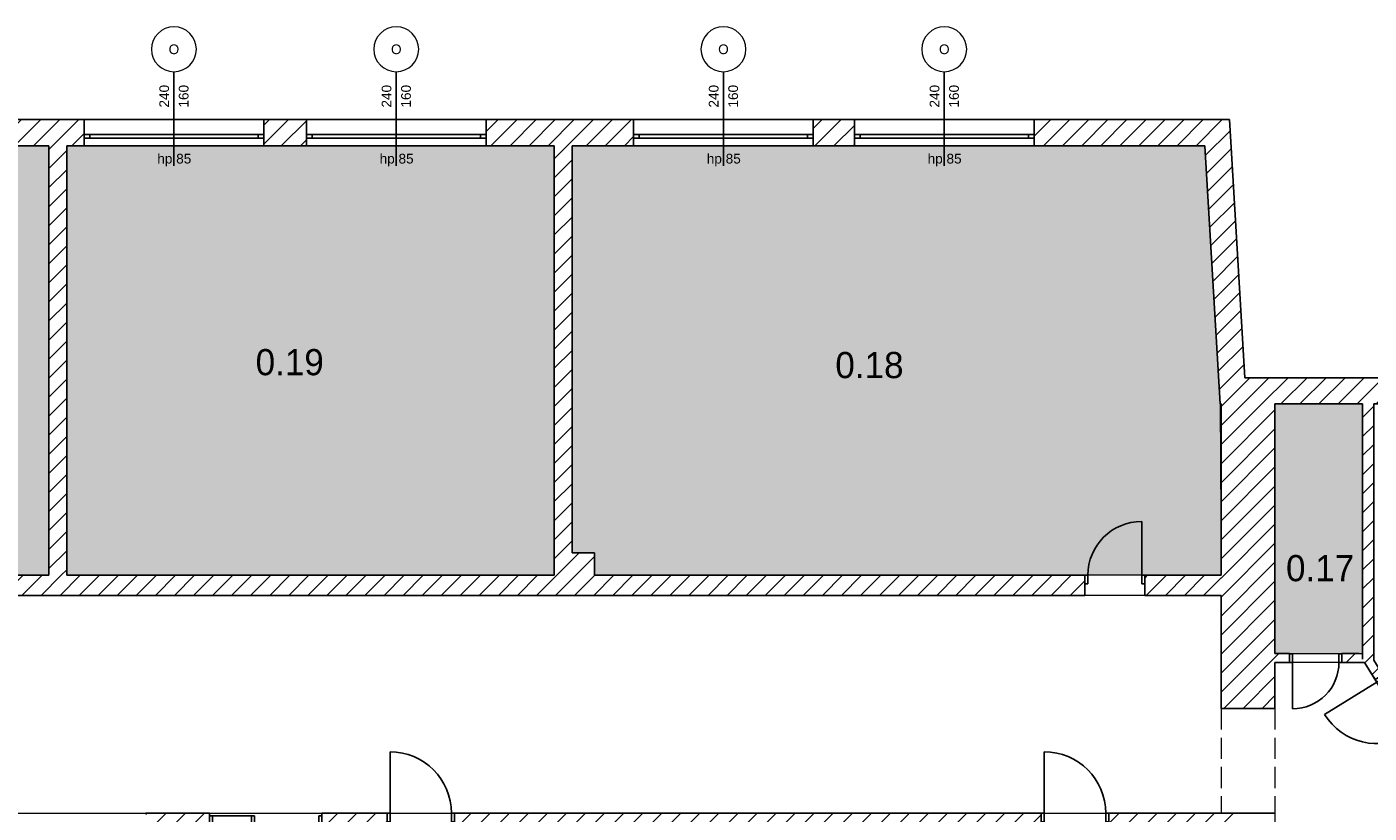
# Model space of a CAD drawing. Header units: millimetres. Extents: x -40063 to 512011, y 350190 to 687060.
# Tile 34 of 256: x 70586 to 88516, y 513112 to 523621. Entities that reach past the tile are written whole.
import ezdxf
from ezdxf.enums import TextEntityAlignment as Align

# ---------------------------------------------------------------- set-up
doc = ezdxf.new("R2010")
doc.units = ezdxf.units.MM
doc.linetypes.add('Krawędzie ukryte', pattern=[391.222223, 282.222223, -109])
doc.layers.get('0').update_dxf_attribs({"color": 8})
for name, color, linetype in [('2D - Ogólne', 8, 'Continuous'), ('Elementy Modelu - Strefy', 8, 'Continuous'), ('Konstrukcja - Ściany zew', 8, 'Continuous')]:
    doc.layers.add(name, color=color, linetype=linetype)
doc.styles.add('GENERATED_STYLE_1', font='arial.ttf')
doc.styles.add('GENERATED_STYLE_2', font='txt')
doc.styles.get("Standard").update_dxf_attribs({"font": 'arial.ttf'})
pattern_1 = [(45, (2007650.3, -1666877.53), (-127.279217, 127.279217), [])]

# ---------------------------------------------------------------- blocks, each defined once
blk = doc.blocks.new('korytarz_0.17_17', base_point=(4362609, -2046662))
at = {"layer": 'Elementy Modelu - Strefy', "linetype": 'Continuous', "lineweight": 0}
blk.add_hatch(color=255, dxfattribs=at).paths.add_polyline_path([(4362011, -2044468), (4362011, -2047802), (4363181, -2047802), (4363181, -2044468)])
at = {"linetype": 'Continuous', "lineweight": 0, "flags": 1}
for tag in ['ROOM_NAME', 'ROOM_NUMBER', 'ROOM_AREA', 'ROOM_PERIM', 'ROOM_WALLS_SURF', 'ROOM_DOORS_SURF', 'ROOM_WINDS_SURF', 'ROOM_BASELEV', 'ROOM_HEIGHT', 'ROOM_NET_AREA', 'ROOM_REDUCED_AREA', 'ROOM_CALC_AREA', 'ROOM_VOLUME']:
    blk.add_attdef(tag, text='', height=200, dxfattribs=at).set_placement((4362609, -2046719), align=Align.BOTTOM_LEFT)
at = {"layer": 'Elementy Modelu - Strefy', "color": 5, "lineweight": 13, "insert": (4362159, -2046487), "char_height": 350, "attachment_point": 1, "style": 'GENERATED_STYLE_2'}
blk.add_mtext('{0.17}', dxfattribs=at)
blk = doc.blocks.new('sala 11_0.18_18', base_point=(4356602, -2043948))
at = {"layer": 'Elementy Modelu - Strefy', "linetype": 'Continuous', "lineweight": 0}
blk.add_hatch(color=255, dxfattribs=at).paths.add_polyline_path([(4361291, -2046758), (4361281, -2044468), (4361073, -2041018), (4352623, -2041018), (4352623, -2046458), (4352923, -2046458), (4352923, -2046758)])
at = {"linetype": 'Continuous', "lineweight": 0, "flags": 1}
for tag in ['ROOM_NAME', 'ROOM_NUMBER', 'ROOM_AREA', 'ROOM_PERIM', 'ROOM_WALLS_SURF', 'ROOM_DOORS_SURF', 'ROOM_WINDS_SURF', 'ROOM_BASELEV', 'ROOM_HEIGHT', 'ROOM_NET_AREA', 'ROOM_REDUCED_AREA', 'ROOM_CALC_AREA', 'ROOM_VOLUME']:
    blk.add_attdef(tag, text='', height=200, dxfattribs=at).set_placement((4356602, -2044006), align=Align.BOTTOM_LEFT)
at = {"layer": 'Elementy Modelu - Strefy', "color": 5, "lineweight": 13, "insert": (4356139, -2043773), "char_height": 350, "attachment_point": 1, "style": 'GENERATED_STYLE_2'}
blk.add_mtext('{0.18}', dxfattribs=at)
blk = doc.blocks.new('sala 12_0.19_19', base_point=(4348849, -2043910))
at = {"layer": 'Elementy Modelu - Strefy', "linetype": 'Continuous', "lineweight": 0}
blk.add_hatch(color=255, dxfattribs=at).paths.add_polyline_path([(4352383, -2046758), (4352383, -2041018), (4345873, -2041018), (4345873, -2046758)])
at = {"linetype": 'Continuous', "lineweight": 0, "flags": 1}
for tag in ['ROOM_NAME', 'ROOM_NUMBER', 'ROOM_AREA', 'ROOM_PERIM', 'ROOM_WALLS_SURF', 'ROOM_DOORS_SURF', 'ROOM_WINDS_SURF', 'ROOM_BASELEV', 'ROOM_HEIGHT', 'ROOM_NET_AREA', 'ROOM_REDUCED_AREA', 'ROOM_CALC_AREA', 'ROOM_VOLUME']:
    blk.add_attdef(tag, text='', height=200, dxfattribs=at).set_placement((4348849, -2043967), align=Align.BOTTOM_LEFT)
at = {"layer": 'Elementy Modelu - Strefy', "color": 5, "lineweight": 13, "insert": (4348395, -2043735), "char_height": 350, "attachment_point": 1, "style": 'GENERATED_STYLE_2'}
blk.add_mtext('{0.19}', dxfattribs=at)
blk = doc.blocks.new('sala 13_0.20_20', base_point=(4342387, -2043910))
at = {"layer": 'Elementy Modelu - Strefy', "linetype": 'Continuous', "lineweight": 0}
blk.add_hatch(color=255, dxfattribs=at).paths.add_polyline_path([(4345633, -2046758), (4345633, -2041018), (4339103, -2041018), (4339103, -2046758)])
at = {"linetype": 'Continuous', "lineweight": 0, "flags": 1}
for tag in ['ROOM_NAME', 'ROOM_NUMBER', 'ROOM_AREA', 'ROOM_PERIM', 'ROOM_WALLS_SURF', 'ROOM_DOORS_SURF', 'ROOM_WINDS_SURF', 'ROOM_BASELEV', 'ROOM_HEIGHT', 'ROOM_NET_AREA', 'ROOM_REDUCED_AREA', 'ROOM_CALC_AREA', 'ROOM_VOLUME']:
    blk.add_attdef(tag, text='', height=200, dxfattribs=at).set_placement((4342387, -2043967), align=Align.BOTTOM_LEFT)
at = {"layer": 'Elementy Modelu - Strefy', "color": 5, "lineweight": 13, "insert": (4341870, -2043735), "char_height": 350, "attachment_point": 1, "style": 'GENERATED_STYLE_2'}
blk.add_mtext('{0.20}', dxfattribs=at)
blk = doc.blocks.new('Drzwi 16_26')
at = {"layer": 'Konstrukcja - Ściany zew', "linetype": 'Continuous'}
for p, q in [((310, 0), (310, 620)), ((-350, 0), (-387, 0)), ((-310, 0), (-350, 0)), ((-350, 0), (-350, -115)), ((-350, 0), (-350, -115)), ((-310, -115), (-310, 0)), ((350, 0), (310, 0)), ((310, 0), (310, -115)), ((350, -115), (350, 0)), ((350, 0), (350, -115)), ((350, 0), (387, 0)), ((-350, -120), (-387, -120)), ((-350, -115), (-310, -115)), ((-350, -115), (-350, -120)), ((310, -115), (350, -115)), ((350, -115), (350, -120)), ((350, -120), (387, -120))]:
    blk.add_line(p, q, dxfattribs=at)
blk.add_arc((310, 0), 620, 90, 180, dxfattribs=at)
blk = doc.blocks.new('Ściana_84', base_point=(4363208, -2047922))
at = {"layer": 'Konstrukcja - Ściany zew', "linetype": 'Continuous'}
h = blk.add_hatch(dxfattribs=at)
h.set_pattern_fill('Bloczki_ceramiczne', color=256, style=0, pattern_type=2)
h.set_pattern_definition(pattern_1)
h.paths.add_polyline_path([(4362011, -2047802), (4362011, -2047922), (4362206, -2047922), (4362206, -2047807), (4362206, -2047802)])
h = blk.add_hatch(dxfattribs=at)
h.set_pattern_fill('Bloczki_ceramiczne', color=256, style=0, pattern_type=2)
h.set_pattern_definition(pattern_1)
h.paths.add_polyline_path([(4363134, -2047802), (4362906, -2047802), (4362906, -2047807), (4362906, -2047922), (4363208, -2047922)])
for p, q in [((4362206, -2047802), (4362169, -2047802)), ((4362206, -2047922), (4362169, -2047922)), ((4362206, -2047807), (4362206, -2047802)), ((4362206, -2047922), (4362206, -2047807)), ((4362906, -2047802), (4362943, -2047802)), ((4362906, -2047807), (4362906, -2047802)), ((4362906, -2047922), (4362906, -2047807)), ((4362906, -2047922), (4362943, -2047922))]:
    blk.add_line(p, q, dxfattribs=at)
at = {"layer": 'Konstrukcja - Ściany zew', "linetype": 'Continuous', "flags": 128}
for points in [[(4362206, -2047802), (4362011, -2047802)], [(4362011, -2047922), (4362206, -2047922)], [(4363134, -2047802), (4362906, -2047802)], [(4362906, -2047922), (4363208, -2047922)]]:
    blk.add_lwpolyline(points, dxfattribs=at)
at = {"layer": 'Konstrukcja - Ściany zew', "linetype": 'Continuous', "zscale": 1000, "rotation": 180}
blk.add_blockref('Drzwi 16_26', (4362556, -2047922), dxfattribs=at)
blk = doc.blocks.new('Okno 16_19')
at = {"layer": 'Konstrukcja - Ściany zew', "color": 7, "linetype": 'Continuous'}
for p, q in [((-1375, 200), (1375, 200)), ((-1300, 0), (-1375, 0)), ((-1375, 0), (-1375, -50)), ((-1300, -50), (-1300, 0)), ((1300, 0), (-1300, 0)), ((1375, 0), (1300, 0)), ((1300, 0), (1300, -50)), ((1375, 0), (1375, -50)), ((-1375, -50), (-1300, -50)), ((-1375, -150), (1375, -150)), ((-1300, -50), (1300, -50)), ((1300, -50), (1375, -50))]:
    blk.add_line(p, q, dxfattribs=at)
blk = doc.blocks.new('Znacznik O 16_79')
at = {"layer": 'Konstrukcja - Ściany zew', "linetype": 'Continuous'}
blk.add_line((0, -990), (0, 268), dxfattribs=at)
at = {"layer": 'Konstrukcja - Ściany zew', "color": 251, "linetype": 'Continuous', "lineweight": 13}
for start, end in [(0, 180), (180, 0)]:
    blk.add_arc((0, -1290), 300, start, end, dxfattribs=at)
at = {"layer": 'Konstrukcja - Ściany zew', "char_height": 130, "attachment_point": 7, "style": 'GENERATED_STYLE_1'}
for s, insert, rotation in [('{hp 85}', (222, 276), 180), ('{190}', (-197, -511), 270), ('{275}', (63, -511), 270), ('{O}', (70, -1223), 180)]:
    blk.add_mtext(s, dxfattribs=dict(at, insert=insert, rotation=rotation))
blk = doc.blocks.new('Znacznik O 16_80')
at = {"layer": 'Konstrukcja - Ściany zew', "linetype": 'Continuous'}
blk.add_line((0, -990), (0, 268), dxfattribs=at)
at = {"layer": 'Konstrukcja - Ściany zew', "color": 251, "linetype": 'Continuous', "lineweight": 13}
for start, end in [(0, 180), (180, 0)]:
    blk.add_arc((0, -1290), 300, start, end, dxfattribs=at)
at = {"layer": 'Konstrukcja - Ściany zew', "char_height": 130, "attachment_point": 7, "style": 'GENERATED_STYLE_1'}
for s, insert, rotation in [('{hp 85}', (222, 276), 180), ('{190}', (-197, -511), 270), ('{275}', (63, -511), 270), ('{O}', (70, -1223), 180)]:
    blk.add_mtext(s, dxfattribs=dict(at, insert=insert, rotation=rotation))
blk = doc.blocks.new('Ściana_85', base_point=(4371011, -2044468))
at = {"layer": 'Konstrukcja - Ściany zew', "linetype": 'Continuous'}
h = blk.add_hatch(dxfattribs=at)
h.set_pattern_fill('Bloczki_ceramiczne', color=256, style=0, pattern_type=2)
h.set_pattern_definition(pattern_1)
h.paths.add_polyline_path([(4361281, -2044468), (4364371, -2044468), (4364371, -2044368), (4364371, -2044318), (4364371, -2044118), (4361610, -2044118)])
h = blk.add_hatch(dxfattribs=at)
h.set_pattern_fill('Bloczki_ceramiczne', color=256, style=0, pattern_type=2)
h.set_pattern_definition(pattern_1)
h.paths.add_polyline_path([(4367121, -2044318), (4367121, -2044368), (4367121, -2044468), (4367531, -2044468), (4367531, -2044368), (4367531, -2044318), (4367531, -2044118), (4367121, -2044118)])
h = blk.add_hatch(dxfattribs=at)
h.set_pattern_fill('Bloczki_ceramiczne', color=256, style=0, pattern_type=2)
h.set_pattern_definition(pattern_1)
h.paths.add_polyline_path([(4370281, -2044118), (4370281, -2044318), (4370281, -2044368), (4370281, -2044468), (4371011, -2044468), (4371361, -2044118)])
for p, q in [((4364371, -2044118), (4364371, -2044318)), ((4367121, -2044118), (4367121, -2044318)), ((4367531, -2044118), (4367531, -2044318)), ((4370281, -2044118), (4370281, -2044318)), ((4364371, -2044318), (4364371, -2044368)), ((4364371, -2044368), (4364371, -2044468)), ((4367121, -2044318), (4367121, -2044368)), ((4367121, -2044368), (4367121, -2044468)), ((4367531, -2044318), (4367531, -2044368)), ((4367531, -2044368), (4367531, -2044468)), ((4370281, -2044318), (4370281, -2044368)), ((4370281, -2044368), (4370281, -2044468))]:
    blk.add_line(p, q, dxfattribs=at)
at = {"layer": 'Konstrukcja - Ściany zew', "linetype": 'Continuous', "flags": 128}
for points in [[(4364371, -2044118), (4361610, -2044118)], [(4367531, -2044118), (4367121, -2044118)], [(4371361, -2044118), (4370281, -2044118)], [(4361281, -2044468), (4361291, -2044468)], [(4362011, -2044468), (4363181, -2044468)], [(4363331, -2044468), (4364371, -2044468)], [(4367121, -2044468), (4367531, -2044468)], [(4370281, -2044468), (4371011, -2044468)]]:
    blk.add_lwpolyline(points, dxfattribs=at)
at = {"layer": 'Konstrukcja - Ściany zew', "rotation": 180}
for name, p in [('Znacznik O 16_80', (4365746, -2044468)), ('Znacznik O 16_79', (4368906, -2044468))]:
    blk.add_blockref(name, p, dxfattribs=at)
at = {"layer": 'Konstrukcja - Ściany zew', "color": 7, "linetype": 'Continuous', "xscale": -1, "zscale": 1000}
for p in [(4365746, -2044318), (4368906, -2044318)]:
    blk.add_blockref('Okno 16_19', p, dxfattribs=at)
blk = doc.blocks.new('Ściana_86', base_point=(4363181, -2047879))
at = {"layer": 'Konstrukcja - Ściany zew', "linetype": 'Continuous'}
h = blk.add_hatch(dxfattribs=at)
h.set_pattern_fill('Bloczki_ceramiczne', color=256, style=0, pattern_type=2)
h.set_pattern_definition(pattern_1)
h.paths.add_polyline_path([(4363331, -2047893), (4363331, -2044468), (4363181, -2044468), (4363181, -2047879)])
at = {"layer": 'Konstrukcja - Ściany zew', "linetype": 'Continuous', "flags": 128}
for points in [[(4363181, -2044468), (4363181, -2047879)], [(4363331, -2047893), (4363331, -2044468)]]:
    blk.add_lwpolyline(points, dxfattribs=at)
blk = doc.blocks.new('Drzwi 16_27')
at = {"layer": 'Konstrukcja - Ściany zew', "linetype": 'Continuous'}
for p, q in [((410, 0), (410, 820)), ((-450, 0), (-487, 0)), ((-410, 0), (-450, 0)), ((-450, 0), (-450, -115)), ((-450, 0), (-450, -115)), ((-410, -115), (-410, 0)), ((450, 0), (410, 0)), ((410, 0), (410, -115)), ((450, -115), (450, 0)), ((450, 0), (450, -115)), ((450, 0), (487, 0)), ((-450, -120), (-487, -120)), ((-450, -115), (-410, -115)), ((-450, -115), (-450, -120)), ((410, -115), (450, -115)), ((450, -115), (450, -120)), ((450, -120), (487, -120))]:
    blk.add_line(p, q, dxfattribs=at)
blk.add_arc((410, 0), 820, 90, 180, dxfattribs=at)
blk = doc.blocks.new('Ściana_87', base_point=(4364351, -2049772))
at = {"layer": 'Konstrukcja - Ściany zew', "linetype": 'Continuous'}
h = blk.add_hatch(dxfattribs=at)
h.set_pattern_fill('Bloczki_ceramiczne', color=256, style=0, pattern_type=2)
h.set_pattern_definition(pattern_1)
h.paths.add_polyline_path([(4363181, -2047879), (4363350, -2048152), (4363447, -2048091), (4363452, -2048089), (4363331, -2047893)])
h = blk.add_hatch(dxfattribs=at)
h.set_pattern_fill('Bloczki_ceramiczne', color=256, style=0, pattern_type=2)
h.set_pattern_definition(pattern_1)
h.paths.add_polyline_path([(4363823, -2048918), (4364351, -2049772), (4364189, -2049282), (4363925, -2048854), (4363920, -2048857)])
for p, q in [((4363350, -2048152), (4363330, -2048120)), ((4363350, -2048152), (4363447, -2048091)), ((4363452, -2048089), (4363432, -2048057)), ((4363447, -2048091), (4363452, -2048089)), ((4363823, -2048918), (4363920, -2048857)), ((4363920, -2048857), (4363925, -2048854)), ((4363925, -2048854), (4363944, -2048886)), ((4363823, -2048918), (4363842, -2048949))]:
    blk.add_line(p, q, dxfattribs=at)
at = {"layer": 'Konstrukcja - Ściany zew', "linetype": 'Continuous', "flags": 128}
for points in [[(4363208, -2047922), (4363350, -2048152)], [(4363452, -2048089), (4363331, -2047893)], [(4364189, -2049282), (4363925, -2048854)], [(4363823, -2048918), (4364351, -2049772)]]:
    blk.add_lwpolyline(points, dxfattribs=at)
at = {"layer": 'Konstrukcja - Ściany zew', "linetype": 'Continuous', "zscale": 1000, "rotation": 121.7125078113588}
blk.add_blockref('Drzwi 16_27', (4363586, -2048535), dxfattribs=at)
blk = doc.blocks.new('Ściana_88', base_point=(4361281, -2044468))
at = {"layer": 'Konstrukcja - Ściany zew', "linetype": 'Continuous'}
h = blk.add_hatch(dxfattribs=at)
h.set_pattern_fill('Bloczki_ceramiczne', color=256, style=0, pattern_type=2)
h.set_pattern_definition(pattern_1)
h.paths.add_polyline_path([(4361610, -2044118), (4361403, -2040668), (4361073, -2041018), (4361281, -2044468)])
at = {"layer": 'Konstrukcja - Ściany zew', "linetype": 'Continuous', "flags": 128}
for points in [[(4361610, -2044118), (4361403, -2040668)], [(4361073, -2041018), (4361281, -2044468)]]:
    blk.add_lwpolyline(points, dxfattribs=at)
blk = doc.blocks.new('Okno 16_20')
at = {"layer": 'Konstrukcja - Ściany zew', "linetype": 'Continuous'}
for p, q in [((-1200.01175, 200), (1200.01175, 200)), ((-1125.01175, 0), (-1200.01175, 0)), ((-1200.01175, 0), (-1200.01175, -50)), ((-1125.01175, -50), (-1125.01175, 0)), ((1125.01175, 0), (-1125.01175, 0)), ((1200.01175, 0), (1125.01175, 0)), ((1125.01175, 0), (1125.01175, -50)), ((1200.01175, 0), (1200.01175, -50)), ((-1200.01175, -50), (-1125.01175, -50)), ((-1200.01175, -150), (1200.01175, -150)), ((-1125.01175, -50), (1125.01175, -50)), ((1125.01175, -50), (1200.01175, -50))]:
    blk.add_line(p, q, dxfattribs=at)
blk = doc.blocks.new('Znacznik O 16_73')
at = {"layer": 'Konstrukcja - Ściany zew', "linetype": 'Continuous'}
blk.add_line((0, -990), (0, 268), dxfattribs=at)
at = {"layer": 'Konstrukcja - Ściany zew', "color": 251, "linetype": 'Continuous', "lineweight": 13}
for start, end in [(0, 180), (180, 0)]:
    blk.add_arc((0, -1290), 300, start, end, dxfattribs=at)
at = {"layer": 'Konstrukcja - Ściany zew', "char_height": 130, "attachment_point": 7, "style": 'GENERATED_STYLE_1'}
for s, insert, rotation in [('{hp 85}', (222, 276), 180), ('{160}', (-197, -511), 270), ('{240}', (63, -511), 270), ('{O}', (70, -1223), 180)]:
    blk.add_mtext(s, dxfattribs=dict(at, insert=insert, rotation=rotation))
blk = doc.blocks.new('Znacznik O 16_74')
at = {"layer": 'Konstrukcja - Ściany zew', "linetype": 'Continuous'}
blk.add_line((0, -990), (0, 268), dxfattribs=at)
at = {"layer": 'Konstrukcja - Ściany zew', "color": 251, "linetype": 'Continuous', "lineweight": 13}
for start, end in [(0, 180), (180, 0)]:
    blk.add_arc((0, -1290), 300, start, end, dxfattribs=at)
at = {"layer": 'Konstrukcja - Ściany zew', "char_height": 130, "attachment_point": 7, "style": 'GENERATED_STYLE_1'}
for s, insert, rotation in [('{hp 85}', (222, 276), 180), ('{160}', (-197, -511), 270), ('{240}', (63, -511), 270), ('{O}', (70, -1223), 180)]:
    blk.add_mtext(s, dxfattribs=dict(at, insert=insert, rotation=rotation))
blk = doc.blocks.new('Znacznik O 16_75')
at = {"layer": 'Konstrukcja - Ściany zew', "linetype": 'Continuous'}
blk.add_line((0, -990), (0, 268), dxfattribs=at)
at = {"layer": 'Konstrukcja - Ściany zew', "color": 251, "linetype": 'Continuous', "lineweight": 13}
for start, end in [(0, 180), (180, 0)]:
    blk.add_arc((0, -1290), 300, start, end, dxfattribs=at)
at = {"layer": 'Konstrukcja - Ściany zew', "char_height": 130, "attachment_point": 7, "style": 'GENERATED_STYLE_1'}
for s, insert, rotation in [('{hp 85}', (222, 276), 180), ('{160}', (-197, -511), 270), ('{240}', (63, -511), 270), ('{O}', (70, -1223), 180)]:
    blk.add_mtext(s, dxfattribs=dict(at, insert=insert, rotation=rotation))
blk = doc.blocks.new('Znacznik O 16_76')
at = {"layer": 'Konstrukcja - Ściany zew', "linetype": 'Continuous'}
blk.add_line((0, -990), (0, 268), dxfattribs=at)
at = {"layer": 'Konstrukcja - Ściany zew', "color": 251, "linetype": 'Continuous', "lineweight": 13}
for start, end in [(0, 180), (180, 0)]:
    blk.add_arc((0, -1290), 300, start, end, dxfattribs=at)
at = {"layer": 'Konstrukcja - Ściany zew', "char_height": 130, "attachment_point": 7, "style": 'GENERATED_STYLE_1'}
for s, insert, rotation in [('{hp 85}', (222, 276), 180), ('{160}', (-197, -511), 270), ('{240}', (63, -511), 270), ('{O}', (70, -1223), 180)]:
    blk.add_mtext(s, dxfattribs=dict(at, insert=insert, rotation=rotation))
blk = doc.blocks.new('Ściana_89', base_point=(4361073, -2041018))
at = {"layer": 'Konstrukcja - Ściany zew', "linetype": 'Continuous'}
h = blk.add_hatch(dxfattribs=at)
h.set_pattern_fill('Bloczki_ceramiczne', color=256, style=0, pattern_type=2)
h.set_pattern_definition(pattern_1)
h.paths.add_polyline_path([(4344754, -2040868), (4344754, -2040918), (4344754, -2041018), (4346103, -2041018), (4346103, -2040918), (4346103, -2040868), (4346103, -2040668), (4344754, -2040668)])
h = blk.add_hatch(dxfattribs=at)
h.set_pattern_fill('Bloczki_ceramiczne', color=256, style=0, pattern_type=2)
h.set_pattern_definition(pattern_1)
h.paths.add_polyline_path([(4348503, -2040868), (4348503, -2040918), (4348503, -2041018), (4349073, -2041018), (4349073, -2040918), (4349073, -2040868), (4349073, -2040668), (4348503, -2040668)])
h = blk.add_hatch(dxfattribs=at)
h.set_pattern_fill('Bloczki_ceramiczne', color=256, style=0, pattern_type=2)
h.set_pattern_definition(pattern_1)
h.paths.add_polyline_path([(4351473, -2040868), (4351473, -2040918), (4351473, -2041018), (4353443, -2041018), (4353443, -2040918), (4353443, -2040868), (4353443, -2040668), (4351473, -2040668)])
h = blk.add_hatch(dxfattribs=at)
h.set_pattern_fill('Bloczki_ceramiczne', color=256, style=0, pattern_type=2)
h.set_pattern_definition(pattern_1)
h.paths.add_polyline_path([(4355843, -2040868), (4355843, -2040918), (4355843, -2041018), (4356393, -2041018), (4356393, -2040918), (4356393, -2040868), (4356393, -2040668), (4355843, -2040668)])
h = blk.add_hatch(dxfattribs=at)
h.set_pattern_fill('Bloczki_ceramiczne', color=256, style=0, pattern_type=2)
h.set_pattern_definition(pattern_1)
h.paths.add_polyline_path([(4361403, -2040668), (4358793, -2040668), (4358793, -2040868), (4358793, -2040918), (4358793, -2041018), (4361073, -2041018)])
for p, q in [((4346103, -2040668), (4346103, -2040868)), ((4348503, -2040668), (4348503, -2040868)), ((4349073, -2040668), (4349073, -2040868)), ((4351473, -2040668), (4351473, -2040868)), ((4353443, -2040668), (4353443, -2040868)), ((4355843, -2040668), (4355843, -2040868)), ((4356393, -2040668), (4356393, -2040868)), ((4358793, -2040668), (4358793, -2040868)), ((4346103, -2040868), (4346103, -2040918)), ((4346103, -2040918), (4346103, -2041018)), ((4348503, -2040868), (4348503, -2040918)), ((4348503, -2040918), (4348503, -2041018)), ((4349073, -2040868), (4349073, -2040918)), ((4349073, -2040918), (4349073, -2041018)), ((4351473, -2040868), (4351473, -2040918)), ((4351473, -2040918), (4351473, -2041018)), ((4353443, -2040868), (4353443, -2040918)), ((4353443, -2040918), (4353443, -2041018)), ((4355843, -2040868), (4355843, -2040918)), ((4355843, -2040918), (4355843, -2041018)), ((4356393, -2040868), (4356393, -2040918)), ((4356393, -2040918), (4356393, -2041018)), ((4358793, -2040868), (4358793, -2040918)), ((4358793, -2040918), (4358793, -2041018))]:
    blk.add_line(p, q, dxfattribs=at)
at = {"layer": 'Konstrukcja - Ściany zew', "linetype": 'Continuous', "flags": 128}
for points in [[(4346103, -2040668), (4344754, -2040668)], [(4349073, -2040668), (4348503, -2040668)], [(4353443, -2040668), (4351473, -2040668)], [(4356393, -2040668), (4355843, -2040668)], [(4361403, -2040668), (4358793, -2040668)], [(4344754, -2041018), (4345633, -2041018)], [(4345873, -2041018), (4346103, -2041018)], [(4348503, -2041018), (4349073, -2041018)], [(4351473, -2041018), (4352383, -2041018)], [(4352623, -2041018), (4353443, -2041018)], [(4355843, -2041018), (4356393, -2041018)], [(4358793, -2041018), (4361073, -2041018)]]:
    blk.add_lwpolyline(points, dxfattribs=at)
at = {"layer": 'Konstrukcja - Ściany zew', "rotation": 180}
for name, p in [('Znacznik O 16_76', (4347303, -2041018)), ('Znacznik O 16_75', (4350273, -2041018)), ('Znacznik O 16_74', (4354643, -2041018)), ('Znacznik O 16_73', (4357593, -2041018))]:
    blk.add_blockref(name, p, dxfattribs=at)
at = {"layer": 'Konstrukcja - Ściany zew', "linetype": 'Continuous', "zscale": 1000}
for p in [(4347303, -2040868), (4350273, -2040868), (4354643, -2040868), (4357593, -2040868)]:
    blk.add_blockref('Okno 16_20', p, dxfattribs=at)
blk = doc.blocks.new('Prosty otwór drzwiowy_4')
at = {"layer": 'Konstrukcja - Ściany zew', "linetype": 'Continuous'}
for p, q in [((-700, 0), (-700, 200)), ((700, 0), (700, 200)), ((-700, 0), (-700, -520)), ((700, 0), (700, -520))]:
    blk.add_line(p, q, dxfattribs=at)
blk = doc.blocks.new('Ściana_109', base_point=(4362011, -2049937))
at = {"layer": 'Konstrukcja - Ściany zew', "linetype": 'Continuous'}
h = blk.add_hatch(dxfattribs=at)
h.set_pattern_fill('Bloczki_ceramiczne', color=256, style=0, pattern_type=2)
h.set_pattern_definition(pattern_1)
h.paths.add_polyline_path([(4361291, -2048537), (4362011, -2048537), (4362011, -2044468), (4361291, -2044468)])
at = {"layer": 'Konstrukcja - Ściany zew', "linetype": 'Continuous', "flags": 128}
for points in [[(4361291, -2044468), (4361291, -2046758)], [(4362011, -2047802), (4362011, -2044468)], [(4361291, -2047028), (4361291, -2048537)], [(4362011, -2048537), (4362011, -2047922)]]:
    blk.add_lwpolyline(points, dxfattribs=at)
at = {"layer": 'Konstrukcja - Ściany zew', "linetype": 'Continuous', "zscale": 1000, "rotation": 90}
blk.add_blockref('Prosty otwór drzwiowy_4', (4361491, -2049237), dxfattribs=at)
blk = doc.blocks.new('Ściana_110', base_point=(4352383, -2046458))
at = {"layer": 'Konstrukcja - Ściany zew', "linetype": 'Continuous'}
h = blk.add_hatch(dxfattribs=at)
h.set_pattern_fill('Bloczki_ceramiczne', color=256, style=0, pattern_type=2)
h.set_pattern_definition(pattern_1)
h.paths.add_polyline_path([(4352623, -2046458), (4352623, -2041018), (4352383, -2041018), (4352383, -2046458)])
at = {"layer": 'Konstrukcja - Ściany zew', "linetype": 'Continuous', "flags": 128}
for points in [[(4352383, -2041018), (4352383, -2046458)], [(4352623, -2046458), (4352623, -2041018)]]:
    blk.add_lwpolyline(points, dxfattribs=at)
blk = doc.blocks.new('Drzwi 16_35')
at = {"layer": 'Konstrukcja - Ściany zew', "linetype": 'Continuous'}
for p, q in [((360, 0), (360, 720)), ((-400, 0), (-437, 0)), ((-360, 0), (-400, 0)), ((-400, 0), (-400, -115)), ((-400, 0), (-400, -115)), ((-360, -115), (-360, 0)), ((400, 0), (360, 0)), ((360, 0), (360, -115)), ((400, -115), (400, 0)), ((400, 0), (400, -115)), ((400, 0), (437, 0)), ((-400, -115), (-360, -115)), ((-400, -115), (-400, -270)), ((360, -115), (400, -115)), ((400, -115), (400, -270)), ((-400, -270), (-437, -270)), ((400, -270), (437, -270))]:
    blk.add_line(p, q, dxfattribs=at)
blk.add_arc((360, 0), 720, 90, 180, dxfattribs=at)
blk = doc.blocks.new('Ściana_111', base_point=(4338813, -2046758))
at = {"layer": 'Konstrukcja - Ściany zew', "linetype": 'Continuous'}
h = blk.add_hatch(dxfattribs=at)
h.set_pattern_fill('Bloczki_ceramiczne', color=256, style=0, pattern_type=2)
h.set_pattern_definition(pattern_1)
h.paths.add_polyline_path([(4339103, -2046758), (4339103, -2047028), (4359471, -2047028), (4359471, -2046873), (4359471, -2046758)])
h = blk.add_hatch(dxfattribs=at)
h.set_pattern_fill('Bloczki_ceramiczne', color=256, style=0, pattern_type=2)
h.set_pattern_definition(pattern_1)
h.paths.add_polyline_path([(4360271, -2046758), (4360271, -2046873), (4360271, -2047028), (4361291, -2047028), (4361291, -2046758)])
for p, q in [((4359471, -2046758), (4359434, -2046758)), ((4359471, -2046758), (4359471, -2046873)), ((4359471, -2046873), (4359471, -2047028)), ((4360271, -2046758), (4360308, -2046758)), ((4360271, -2046758), (4360271, -2046873)), ((4360271, -2046873), (4360271, -2047028)), ((4359471, -2047028), (4359434, -2047028)), ((4360271, -2047028), (4360308, -2047028))]:
    blk.add_line(p, q, dxfattribs=at)
at = {"layer": 'Konstrukcja - Ściany zew', "linetype": 'Continuous', "flags": 128}
for points in [[(4345633, -2046758), (4339103, -2046758)], [(4352383, -2046758), (4345873, -2046758)], [(4359471, -2046758), (4352923, -2046758)], [(4361291, -2046758), (4360271, -2046758)], [(4339103, -2047028), (4359471, -2047028)], [(4360271, -2047028), (4361291, -2047028)]]:
    blk.add_lwpolyline(points, dxfattribs=at)
at = {"layer": 'Konstrukcja - Ściany zew', "linetype": 'Continuous', "zscale": 1000}
blk.add_blockref('Drzwi 16_35', (4359871, -2046758), dxfattribs=at)
blk = doc.blocks.new('Ściana_112', base_point=(4345633, -2046758))
at = {"layer": 'Konstrukcja - Ściany zew', "linetype": 'Continuous'}
h = blk.add_hatch(dxfattribs=at)
h.set_pattern_fill('Bloczki_ceramiczne', color=256, style=0, pattern_type=2)
h.set_pattern_definition(pattern_1)
h.paths.add_polyline_path([(4345873, -2046758), (4345873, -2041018), (4345633, -2041018), (4345633, -2046758)])
at = {"layer": 'Konstrukcja - Ściany zew', "linetype": 'Continuous', "flags": 128}
for points in [[(4345633, -2041018), (4345633, -2046758)], [(4345873, -2046758), (4345873, -2041018)]]:
    blk.add_lwpolyline(points, dxfattribs=at)
blk = doc.blocks.new('Ściana_113', base_point=(4352383, -2046758))
at = {"layer": 'Konstrukcja - Ściany zew', "linetype": 'Continuous'}
h = blk.add_hatch(dxfattribs=at)
h.set_pattern_fill('Bloczki_ceramiczne', color=256, style=0, pattern_type=2)
h.set_pattern_definition(pattern_1)
h.paths.add_polyline_path([(4352923, -2046758), (4352923, -2046458), (4352383, -2046458), (4352383, -2046758)])
at = {"layer": 'Konstrukcja - Ściany zew', "linetype": 'Continuous', "flags": 128}
for points in [[(4352383, -2046458), (4352383, -2046758)], [(4352923, -2046458), (4352623, -2046458)], [(4352923, -2046758), (4352923, -2046458)]]:
    blk.add_lwpolyline(points, dxfattribs=at)
blk = doc.blocks.new('Drzwi 16_39')
at = {"layer": 'Konstrukcja - Ściany zew', "linetype": 'Continuous'}
for p, q in [((410, 0), (410, 820)), ((-450, 0), (-487, 0)), ((-410, 0), (-450, 0)), ((-450, 0), (-450, -115)), ((-450, 0), (-450, -115)), ((-410, -115), (-410, 0)), ((450, 0), (410, 0)), ((410, 0), (410, -115)), ((450, -115), (450, 0)), ((450, 0), (450, -115)), ((450, 0), (487, 0)), ((-450, -115), (-410, -115)), ((-450, -115), (-450, -350)), ((410, -115), (450, -115)), ((450, -115), (450, -350)), ((-450, -350), (-487, -350)), ((450, -350), (487, -350))]:
    blk.add_line(p, q, dxfattribs=at)
blk.add_arc((410, 0), 820, 90, 180, dxfattribs=at)
blk = doc.blocks.new('Drzwi z panelem bocznym 16_7')
at = {"layer": 'Konstrukcja - Ściany zew', "linetype": 'Continuous'}
for p, q in [((710, 0), (710, 860)), ((-750, 200), (-787, 200)), ((-750, 200), (-750, 0)), ((750, 200), (750, 0)), ((750, 200), (787, 200)), ((-710, 0), (-750, 0)), ((-750, 0), (-750, -115)), ((-750, 0), (-750, -115)), ((-190, 0), (-710, 0)), ((-710, 0), (-710, -115)), ((-710, -115), (-710, 0)), ((-190, -115), (-190, 0)), ((-150, 0), (-190, 0)), ((-190, 0), (-190, -115)), ((-150, -115), (-150, 0)), ((750, 0), (710, 0)), ((710, 0), (710, -115)), ((750, -115), (750, 0)), ((750, 0), (750, -115)), ((-750, -150), (-787, -150)), ((-750, -115), (-710, -115)), ((-750, -115), (-750, -150)), ((-710, -115), (-190, -115)), ((-190, -115), (-150, -115)), ((710, -115), (750, -115)), ((750, -115), (750, -150)), ((750, -150), (787, -150))]:
    blk.add_line(p, q, dxfattribs=at)
blk.add_arc((710, 0), 860, 90, 180, dxfattribs=at)
blk = doc.blocks.new('Ściana_122', base_point=(4346930, -2049937))
at = {"layer": 'Konstrukcja - Ściany zew', "linetype": 'Continuous'}
h = blk.add_hatch(dxfattribs=at)
h.set_pattern_fill('Bloczki_ceramiczne', color=256, style=0, pattern_type=2)
h.set_pattern_definition(pattern_1)
h.paths.add_polyline_path([(4347780, -2049937), (4346930, -2049937), (4346930, -2050287), (4347780, -2050287), (4347780, -2050087), (4347780, -2049972)])
h = blk.add_hatch(dxfattribs=at)
h.set_pattern_fill('Bloczki_ceramiczne', color=256, style=0, pattern_type=2)
h.set_pattern_definition(pattern_1)
h.paths.add_polyline_path([(4349280, -2050087), (4349280, -2050287), (4350150, -2050287), (4350150, -2050052), (4350150, -2049937), (4349280, -2049937), (4349280, -2049972)])
h = blk.add_hatch(dxfattribs=at)
h.set_pattern_fill('Bloczki_ceramiczne', color=256, style=0, pattern_type=2)
h.set_pattern_definition(pattern_1)
h.paths.add_polyline_path([(4351050, -2050287), (4358890, -2050287), (4358890, -2050052), (4358890, -2049937), (4351050, -2049937), (4351050, -2050052)])
h = blk.add_hatch(dxfattribs=at)
h.set_pattern_fill('Bloczki_ceramiczne', color=256, style=0, pattern_type=2)
h.set_pattern_definition(pattern_1)
h.paths.add_polyline_path([(4359790, -2049937), (4359790, -2050052), (4359790, -2050287), (4361511, -2050287), (4361511, -2049937)])
for p, q in [((4347780, -2049937), (4347743, -2049937)), ((4347780, -2049972), (4347780, -2049937)), ((4349280, -2049937), (4349317, -2049937)), ((4349280, -2049972), (4349280, -2049937)), ((4350150, -2049937), (4350113, -2049937)), ((4350150, -2049937), (4350150, -2050052)), ((4351050, -2049937), (4351087, -2049937)), ((4351050, -2049937), (4351050, -2050052)), ((4358890, -2049937), (4358853, -2049937)), ((4358890, -2049937), (4358890, -2050052)), ((4359790, -2049937), (4359827, -2049937)), ((4359790, -2049937), (4359790, -2050052)), ((4347780, -2050087), (4347780, -2049972)), ((4347780, -2050287), (4347780, -2050087)), ((4347780, -2050287), (4347780, -2050087)), ((4349280, -2050087), (4349280, -2049972)), ((4349280, -2050287), (4349280, -2050087)), ((4349280, -2050287), (4349280, -2050087)), ((4350150, -2050052), (4350150, -2050287)), ((4351050, -2050052), (4351050, -2050287)), ((4358890, -2050052), (4358890, -2050287)), ((4359790, -2050052), (4359790, -2050287)), ((4347780, -2050287), (4347743, -2050287)), ((4349280, -2050287), (4349317, -2050287)), ((4350150, -2050287), (4350113, -2050287)), ((4351050, -2050287), (4351087, -2050287)), ((4358890, -2050287), (4358853, -2050287)), ((4359790, -2050287), (4359827, -2050287))]:
    blk.add_line(p, q, dxfattribs=at)
at = {"layer": 'Konstrukcja - Ściany zew', "linetype": 'Continuous', "flags": 128}
for points in [[(4347780, -2049937), (4346930, -2049937)], [(4350150, -2049937), (4349280, -2049937)], [(4358890, -2049937), (4351050, -2049937)], [(4361511, -2049937), (4359790, -2049937)], [(4346930, -2050287), (4347780, -2050287)], [(4349280, -2050287), (4350150, -2050287)], [(4351050, -2050287), (4358890, -2050287)], [(4359790, -2050287), (4361511, -2050287)]]:
    blk.add_lwpolyline(points, dxfattribs=at)
at = {"layer": 'Konstrukcja - Ściany zew', "linetype": 'Continuous', "xscale": -1, "zscale": 1000}
for p in [(4350600, -2049937), (4359340, -2049937)]:
    blk.add_blockref('Drzwi 16_39', p, dxfattribs=at)
at = {"layer": 'Konstrukcja - Ściany zew', "linetype": 'Continuous', "xscale": -1, "zscale": 1000, "rotation": 180}
blk.add_blockref('Drzwi z panelem bocznym 16_7', (4348530, -2050087), dxfattribs=at)

msp = doc.modelspace()

# ---------------------------------------------------------------- linework, layer by layer
at = {"layer": '2D - Ogólne', "color": 251, "linetype": 'Krawędzie ukryte', "lineweight": 13}
for p, q in [((86537.16407, 514512.28607), (86537.16407, 513112.28607)), ((87257.16407, 514512.28607), (87257.16407, 513112.28607))]:
    msp.add_line(p, q, dxfattribs=at)
at = {"layer": 'Elementy Modelu - Strefy', "color": 255, "linetype": 'Continuous', "lineweight": 0, "flags": 128}
for points in [[(70879.81376, 516290.69582), (64349.81376, 516290.69582), (64349.81376, 522030.69582), (70879.81376, 522030.69582)], [(77629.81376, 516290.69582), (71119.81376, 516290.69582), (71119.81376, 522030.69582), (77629.81376, 522030.69582)], [(86537.16407, 516290.69582), (78169.81376, 516290.69582), (78169.81376, 516590.69582), (77869.81376, 516590.69582), (77869.81376, 522030.69582), (86319.81376, 522030.69582), (86526.85121, 518581.34422)], [(87257.16407, 518581.34422), (87257.16407, 515246.58916), (88427.16407, 515246.58916), (88427.16407, 518581.34422)]]:
    msp.add_lwpolyline(points, close=True, dxfattribs=at)
for points in [[(89917.16407, 498426.58916), (89917.16407, 500776.58916), (89597.16407, 500776.58916), (89597.16407, 500926.58916), (89917.16407, 500926.58916), (89917.16407, 507026.58916), (89597.16407, 507026.58916), (89597.16407, 507176.58916), (89917.16407, 507176.58916), (89917.16407, 509526.58916), (89597.16407, 509526.58916), (89597.16407, 509676.58916), (89917.16407, 509676.58916), (89917.16407, 513276.58916), (89597.16407, 513276.58916), (88454.0228, 515126.58916), (87257.16407, 515126.58916), (87257.16407, 514512.28607), (86537.16407, 514512.28607), (86537.16407, 516020.69582), (64349.81376, 516020.69582)], [(64349.81376, 513112.28607), (73026.47301, 513112.28607), (74526.47301, 513112.28607), (87257.16407, 513112.28607), (87257.16407, 481076.58916)]]:
    msp.add_lwpolyline(points, dxfattribs=at)

# ---------------------------------------------------------------- block references
at = {"layer": 'Elementy Modelu - Strefy', "color": 5, "linetype": 'Continuous', "lineweight": 13}
for name, p in [('sala 13_0.20_20', (67633.45201, 519139.37618)), ('sala 12_0.19_19', (74095.57991, 519139.37618)), ('sala 11_0.18_18', (81848.20433, 519100.59499)), ('korytarz_0.17_17', (87855.23366, 516386.70518))]:
    msp.add_blockref(name, p, dxfattribs=at)
at = {"layer": 'Konstrukcja - Ściany zew'}
for name, p in [('Ściana_89', (86319.81376, 522030.69582)), ('Ściana_88', (86526.85121, 518581.34422)), ('Ściana_112', (70879.81376, 516290.69582)), ('Ściana_110', (77629.81376, 516590.69582)), ('Ściana_109', (87257.16407, 513112.28607)), ('Ściana_86', (88427.16407, 515170.05592)), ('Ściana_111', (64059.81376, 516290.69582)), ('Ściana_113', (77629.81376, 516290.69582)), ('Ściana_84', (88454.0228, 515126.58916)), ('Ściana_87', (89597.16407, 513276.58916)), ('Ściana_122', (72176.47301, 513112.28607))]:
    msp.add_blockref(name, p, dxfattribs=at)
at = {"layer": 'Konstrukcja - Ściany zew', "color": 7}
msp.add_blockref('Ściana_85', (96257.16355, 518581.34422), dxfattribs=at)

doc.saveas('drawing.dxf')
